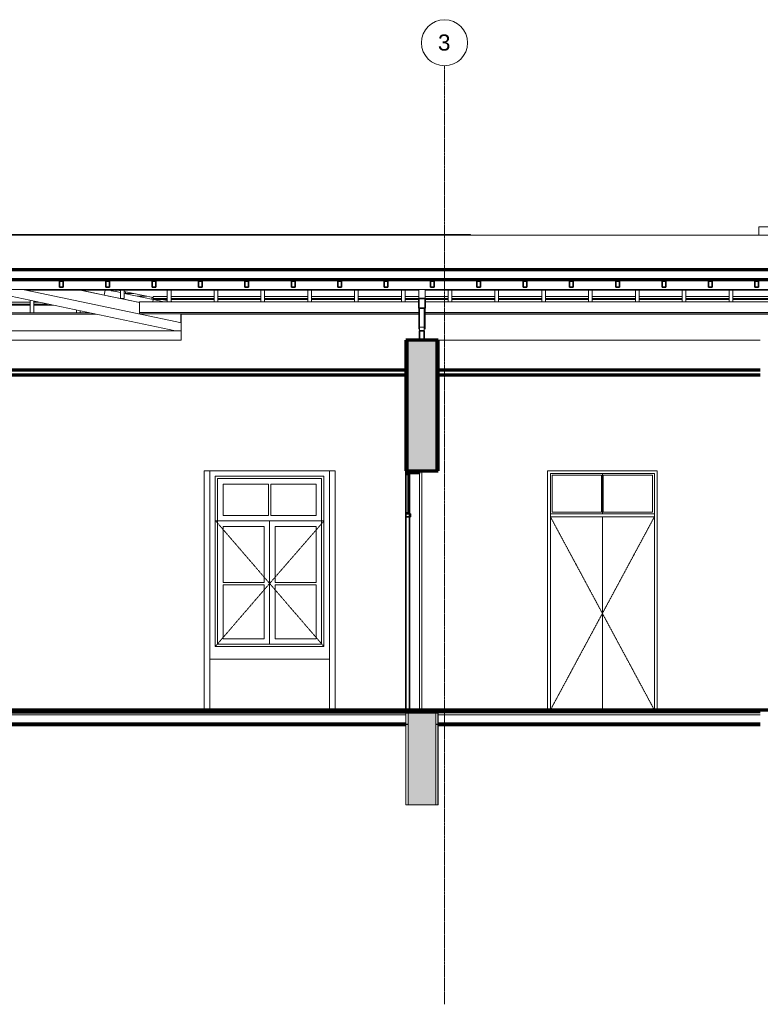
# Model space of a CAD drawing. Header units: millimetres. Extents: x -32483 to 50325, y -2166 to 8528.
# Tile 3 of 15: x -14814 to -6771, y -2166 to 8528. Entities that reach past the tile are written whole.
import ezdxf

# ---------------------------------------------------------------- set-up
doc = ezdxf.new("R2010")
doc.units = ezdxf.units.MM
doc.linetypes.add('_Tracejado pequeno', pattern=[2.25, 1.5, -0.75])
doc.linetypes.add('_Traço - ponto', pattern=[16, 12, -2, 0, -2])
for name, color, linetype, lineweight in [('A-CLNG', 13, 'Continuous', 18), ('A-DOOR', 31, 'Continuous', 18), ('A-DOOR-HDLN', 31, '_Tracejado pequeno', 18), ('A-FLOR', 192, 'Continuous', 18), ('A-FLOR-MCUT', 51, 'Continuous', 18), ('A-GENM', 13, 'Continuous', 18), ('A-GLAZ', 151, 'Continuous', 18), ('A-GLAZ-CWMG', 51, 'Continuous', 18), ('A-GLAZ-HDLN', 1, '_Tracejado pequeno', 18), ('A-ROOF', 132, 'Continuous', 18), ('A-WALL', 113, 'Continuous', 18), ('A-WALL-PATT', 111, 'Continuous', 70), ('S-GRID', 1, 'Continuous', 9), ('S-GRID-IDEN', 1, 'Continuous', 9)]:
    doc.layers.add(name, color=color, linetype=linetype, lineweight=lineweight)
doc.styles.add('Arial_2', font='arial.ttf', dxfattribs={"height": 175})

# ---------------------------------------------------------------- blocks, each defined once
blk = doc.blocks.new('porta dupla - P02 - 1_35 x 2_60 m-4336731-CORTE A - CORTE DE IMPLANTAÇÃO')
at = {"layer": 'A-DOOR', "lineweight": 35}
for p, q in [((-10621, 3630), (-10621, 3600)), ((-10471, 3630), (-10621, 3630)), ((-10621, 3600), (-10471, 3600)), ((-10581, 3600), (-10621, 3600)), ((-10621, 3600), (-10621, 1030)), ((-10601, 3600), (-10601, 3580)), ((-10581, 3600), (-10601, 3600)), ((-10601, 3580), (-10581, 3580)), ((-10595, 3580), (-10595, 3180)), ((-10587, 3580), (-10595, 3580)), ((-10587, 3180), (-10587, 3580)), ((-10581, 1030), (-10581, 3600)), ((-10581, 3580), (-10581, 3600)), ((-10471, 3600), (-10471, 3630)), ((-10571, 3160), (-10621, 3160)), ((-10621, 3160), (-10621, 3130)), ((-10621, 3130), (-10571, 3130)), ((-10601, 3180), (-10601, 3160)), ((-10581, 3180), (-10601, 3180)), ((-10601, 3160), (-10581, 3160)), ((-10595, 3180), (-10587, 3180)), ((-10581, 3160), (-10581, 3180)), ((-10571, 3130), (-10571, 3160)), ((-10621, 1030), (-10581, 1030))]:
    blk.add_line(p, q, dxfattribs=at)
at = {"layer": 'A-DOOR'}
blk.add_line((-10471, 3600), (-10471, 1030), dxfattribs=at)
blk = doc.blocks.new('porta dupla - P04 - 1_19 x 2_60 m-4336733-CORTE A - CORTE DE IMPLANTAÇÃO')
at = {"layer": 'A-DOOR'}
for p, q in [((-9051, 1030), (-9051, 3600)), ((-9051, 3600), (-7921, 3600)), ((-9031, 3580), (-9031, 3180)), ((-8496, 3580), (-9031, 3580)), ((-8496, 3180), (-8496, 3580)), ((-8486, 3600), (-8486, 3160)), ((-8486, 3600), (-8486, 3160)), ((-7941, 3580), (-8476, 3580)), ((-8476, 3580), (-8476, 3180)), ((-7941, 3180), (-7941, 3580)), ((-7921, 3600), (-7921, 1030)), ((-7921, 3160), (-9051, 3160)), ((-9051, 3130), (-7921, 3130)), ((-8496, 3180), (-9031, 3180)), ((-8486, 3130), (-8486, 1030)), ((-8486, 3130), (-8486, 1030)), ((-7941, 3180), (-8476, 3180))]:
    blk.add_line(p, q, dxfattribs=at)
at = {"layer": 'A-DOOR-HDLN'}
for p, q in [((-9051, 3130), (-7921, 3130)), ((-9051, 3130), (-8486, 2080)), ((-7921, 3130), (-8486, 2080)), ((-8486, 2080), (-9051, 1030)), ((-8486, 2080), (-7921, 1030))]:
    blk.add_line(p, q, dxfattribs=at)
blk = doc.blocks.new('Window_CV - Window_CV - 1 divisão-4329174-CORTE A - CORTE DE IMPLANTAÇÃO')
at = {"layer": 'A-GLAZ'}
for p, q in [((-12690, 1720), (-12690, 3570)), ((-12690, 3570), (-11510, 3570)), ((-12690, 3570), (-12690, 1720)), ((-11510, 3570), (-12690, 3570)), ((-12665, 1745), (-12665, 3545)), ((-12665, 3545), (-11535, 3545)), ((-11535, 3545), (-11535, 1745)), ((-11510, 3570), (-11510, 1720)), ((-11510, 1720), (-11510, 3570)), ((-12605, 3144), (-12605, 3485)), ((-12605, 3485), (-12113, 3485)), ((-12113, 3485), (-12113, 3144)), ((-12088, 3144), (-12088, 3485)), ((-12088, 3485), (-11595, 3485)), ((-11595, 3485), (-11595, 3144)), ((-12113, 3144), (-12605, 3144)), ((-11595, 3144), (-12088, 3144)), ((-12665, 3084), (-11535, 3084)), ((-12100, 3084), (-12665, 3084)), ((-12605, 2414), (-12605, 3024)), ((-12605, 3024), (-12160, 3024)), ((-12160, 3024), (-12160, 2414)), ((-12100, 1745), (-12100, 3084)), ((-12100, 3084), (-12100, 1745)), ((-11535, 3084), (-12100, 3084)), ((-12040, 2414), (-12040, 3024)), ((-12040, 3024), (-11595, 3024)), ((-11595, 3024), (-11595, 2414)), ((-12160, 2414), (-12605, 2414)), ((-12605, 1805), (-12605, 2389)), ((-12605, 2389), (-12160, 2389)), ((-12160, 2389), (-12160, 1805)), ((-11595, 2414), (-12040, 2414)), ((-12040, 2389), (-11595, 2389)), ((-12040, 1805), (-12040, 2389)), ((-11595, 2389), (-11595, 1805)), ((-11510, 1720), (-12690, 1720)), ((-12690, 1720), (-11510, 1720)), ((-11535, 1745), (-12665, 1745)), ((-12160, 1805), (-12605, 1805)), ((-11595, 1805), (-12040, 1805))]:
    blk.add_line(p, q, dxfattribs=at)
at = {"layer": 'A-GLAZ-HDLN'}
for p, q in [((-11510, 3084), (-12685, 3084)), ((-12100, 2405), (-12685, 3084)), ((-11510, 3084), (-12100, 2405)), ((-12690, 1720), (-12100, 2405)), ((-12100, 2405), (-11510, 1720))]:
    blk.add_line(p, q, dxfattribs=at)
blk = doc.blocks.new('Rectangular Mullion - 6x12 cm-3934083-CORTE A - CORTE DE IMPLANTAÇÃO')
at = {"layer": 'A-GLAZ-CWMG'}
blk.add_line((939, 5599), (-28514, 5599), dxfattribs=at)
blk = doc.blocks.new('Rectangular Mullion - 6x12 cm-3933646-CORTE A - CORTE DE IMPLANTAÇÃO')
at = {"layer": 'A-GLAZ-CWMG'}
for p, q in [((-14726, 5590), (-14726, 5599)), ((-14726, 5590), (-10481, 5590)), ((-10411, 5590), (-6631, 5590)), ((-6561, 5590), (-5307, 5590)), ((-5307, 5590), (-5270, 5599))]:
    blk.add_line(p, q, dxfattribs=at)
blk = doc.blocks.new('Rectangular Mullion - 2x5 cm-3922211-CORTE A - CORTE DE IMPLANTAÇÃO')
at = {"layer": 'A-GLAZ-CWMG'}
for p, q in [((-17682, 5459), (-17638, 5459)), ((-17180, 5459), (-16824, 5459)), ((-16671, 5459), (-16213, 5459)), ((-16173, 5459), (-16037, 5459)), ((-15887, 5459), (-15709, 5459)), ((-15669, 5459), (-15253, 5459)), ((-15099, 5459), (-14702, 5459)), ((-14662, 5459), (-14604, 5459)), ((-13533, 5459), (-13524, 5459)), ((-17823, 5426), (-17779, 5426)), ((-17722, 5440), (-17766, 5440)), ((-17333, 5426), (-17220, 5426)), ((-17220, 5440), (-17276, 5440)), ((-16768, 5440), (-17180, 5440)), ((-17180, 5426), (-16730, 5426)), ((-16213, 5440), (-16615, 5440)), ((-16576, 5426), (-16213, 5426)), ((-16037, 5440), (-16173, 5440)), ((-16173, 5426), (-16037, 5426)), ((-15709, 5440), (-15887, 5440)), ((-15887, 5426), (-15709, 5426)), ((-15309, 5440), (-15669, 5440)), ((-15669, 5426), (-15347, 5426)), ((-15166, 5426), (-14702, 5426)), ((-14702, 5440), (-15156, 5440)), ((-14512, 5440), (-14662, 5440)), ((-14662, 5426), (-14450, 5426))]:
    blk.add_line(p, q, dxfattribs=at)
blk = doc.blocks.new('Rectangular Mullion - 2x5 cm-4253676-CORTE A - CORTE DE IMPLANTAÇÃO')
at = {"layer": 'A-GLAZ-CWMG'}
for p, q in [((-13365, 5501), (-13365, 5521)), ((-13365, 5521), (-13211, 5521)), ((-13365, 5491), (-13365, 5501)), ((-13211, 5501), (-13365, 5501)), ((-13365, 5491), (-13211, 5491)), ((-13171, 5521), (-12703, 5521)), ((-12703, 5501), (-13171, 5501)), ((-13171, 5491), (-12703, 5491)), ((-12663, 5521), (-12194, 5521)), ((-12194, 5501), (-12663, 5501)), ((-12663, 5491), (-12194, 5491)), ((-12154, 5521), (-11686, 5521)), ((-11686, 5501), (-12154, 5501)), ((-12154, 5491), (-11686, 5491)), ((-11646, 5521), (-11178, 5521)), ((-11178, 5501), (-11646, 5501)), ((-11646, 5491), (-11178, 5491)), ((-11138, 5521), (-10669, 5521)), ((-10669, 5501), (-11138, 5501)), ((-11138, 5491), (-10669, 5491)), ((-10629, 5521), (-10481, 5521)), ((-10481, 5501), (-10629, 5501)), ((-10629, 5491), (-10481, 5491)), ((-10411, 5521), (-10161, 5521)), ((-10161, 5501), (-10411, 5501)), ((-10411, 5491), (-10161, 5491)), ((-10121, 5521), (-9653, 5521)), ((-9653, 5501), (-10121, 5501)), ((-10121, 5491), (-9653, 5491)), ((-9613, 5521), (-9144, 5521)), ((-9144, 5501), (-9613, 5501)), ((-9613, 5491), (-9144, 5491)), ((-9104, 5521), (-8636, 5521)), ((-8636, 5501), (-9104, 5501)), ((-9104, 5491), (-8636, 5491)), ((-8596, 5521), (-8128, 5521)), ((-8128, 5501), (-8596, 5501)), ((-8596, 5491), (-8128, 5491)), ((-8088, 5521), (-7619, 5521)), ((-7619, 5501), (-8088, 5501)), ((-8088, 5491), (-7619, 5491)), ((-7579, 5521), (-7111, 5521)), ((-7111, 5501), (-7579, 5501)), ((-7579, 5491), (-7111, 5491)), ((-7071, 5521), (-6631, 5521)), ((-6631, 5501), (-7071, 5501)), ((-7071, 5491), (-6631, 5491)), ((-6561, 5521), (-6347, 5521)), ((-6347, 5501), (-6561, 5501)), ((-6561, 5491), (-6347, 5491)), ((-6347, 5521), (-6347, 5501)), ((-6347, 5501), (-6347, 5491))]:
    blk.add_line(p, q, dxfattribs=at)
blk = doc.blocks.new('Rectangular Mullion - 2x5 cm-4253688-CORTE A - CORTE DE IMPLANTAÇÃO')
at = {"layer": 'A-GLAZ-CWMG'}
for p, q in [((-13377, 5513), (-13381, 5493)), ((-13364, 5490), (-13332, 5483)), ((-13332, 5483), (-13331, 5491))]:
    blk.add_line(p, q, dxfattribs=at)
blk = doc.blocks.new('Rectangular Mullion - 2x5 cm-4253689-CORTE A - CORTE DE IMPLANTAÇÃO')
at = {"layer": 'A-GLAZ-CWMG'}
for p, q in [((-13819, 5590), (-13820, 5585)), ((-13820, 5585), (-13771, 5575)), ((-13771, 5575), (-13768, 5590))]:
    blk.add_line(p, q, dxfattribs=at)
blk = doc.blocks.new('Rectangular Mullion - 2x5 cm-3922817-CORTE A - CORTE DE IMPLANTAÇÃO')
at = {"layer": 'A-GLAZ-CWMG'}
for p, q in [((-13667, 5555), (-13667, 5574)), ((-13575, 5555), (-13667, 5555))]:
    blk.add_line(p, q, dxfattribs=at)
blk = doc.blocks.new('Rectangular Mullion - 6x12 cm 2-3933724-CORTE A - CORTE DE IMPLANTAÇÃO')
at = {"layer": 'A-GLAZ-CWMG'}
blk.add_line((-14661, 5573), (-14783, 5599), dxfattribs=at)
blk = doc.blocks.new('Rectangular Mullion - 6x12 cm-4090307-CORTE A - CORTE DE IMPLANTAÇÃO')
at = {"layer": 'A-GLAZ-CWMG'}
for p, q in [((-13841, 5526), (-13851, 5526)), ((-13437, 5526), (-13535, 5526))]:
    blk.add_line(p, q, dxfattribs=at)
blk = doc.blocks.new('Rectangular Mullion - 4x6_3-3931011-CORTE A - CORTE DE IMPLANTAÇÃO')
at = {"layer": 'A-GLAZ-CWMG'}
for p, q in [((-26969, 5708), (-26969, 5688)), ((-26949, 5688), (-26949, 5708)), ((-26929, 5688), (-26929, 5708))]:
    blk.add_line(p, q, dxfattribs=at)
at = {"layer": 'A-GLAZ-CWMG', "lineweight": 35}
for p, q in [((-26949, 5688), (-26969, 5688)), ((-26969, 5688), (-26969, 5623)), ((-26929, 5688), (-26949, 5688)), ((-26929, 5623), (-26929, 5688)), ((-26969, 5623), (-26929, 5623))]:
    blk.add_line(p, q, dxfattribs=at)
blk = doc.blocks.new('Rectangular Mullion - 4x6_3-V4-CORTE A - CORTE DE IMPLANTAÇÃO')
at = {"layer": 'A-GLAZ-CWMG'}
for p, q in [((-7111, 5465), (-7111, 5590)), ((-7071, 5465), (-7071, 5590))]:
    blk.add_line(p, q, dxfattribs=at)
blk = doc.blocks.new('Rectangular Mullion - 4x6_3-3931064-CORTE A - CORTE DE IMPLANTAÇÃO')
at = {"layer": 'A-GLAZ-CWMG'}
for p, q in [((-12703, 5465), (-12703, 5590)), ((-12663, 5465), (-12663, 5590))]:
    blk.add_line(p, q, dxfattribs=at)
blk = doc.blocks.new('Rectangular Mullion - 4x6_3-3931065-CORTE A - CORTE DE IMPLANTAÇÃO')
at = {"layer": 'A-GLAZ-CWMG'}
for p, q in [((-13211, 5465), (-13211, 5590)), ((-13171, 5465), (-13171, 5590))]:
    blk.add_line(p, q, dxfattribs=at)
blk = doc.blocks.new('Rectangular Mullion - 4x6_3-3931066-CORTE A - CORTE DE IMPLANTAÇÃO')
at = {"layer": 'A-GLAZ-CWMG'}
for p, q in [((-13719, 5499), (-13719, 5590)), ((-13679, 5499), (-13679, 5590)), ((-13679, 5499), (-13719, 5499))]:
    blk.add_line(p, q, dxfattribs=at)
blk = doc.blocks.new('Rectangular Mullion - 4x6_3-3931226-CORTE A - CORTE DE IMPLANTAÇÃO')
at = {"layer": 'A-GLAZ-CWMG'}
for p, q in [((-13897, 5537), (-14146, 5590)), ((-13886, 5590), (-13897, 5537))]:
    blk.add_line(p, q, dxfattribs=at)
blk = doc.blocks.new('Rectangular Mullion - 4x6_3-3931224-CORTE A - CORTE DE IMPLANTAÇÃO')
at = {"layer": 'A-GLAZ-CWMG'}
for p, q in [((-13839, 5590), (-13820, 5586)), ((-13771, 5575), (-13719, 5564)), ((-13719, 5500), (-13897, 5537)), ((-13515, 5457), (-13717, 5499)), ((-13679, 5556), (-13364, 5490)), ((-13364, 5490), (-13369, 5465))]:
    blk.add_line(p, q, dxfattribs=at)
blk = doc.blocks.new('Rectangular Mullion - 4x6_3-3931222-CORTE A - CORTE DE IMPLANTAÇÃO')
at = {"layer": 'A-GLAZ-CWMG'}
blk.add_line((-13332, 5483), (-13247, 5465), dxfattribs=at)
blk = doc.blocks.new('Rectangular Mullion - 4x6_3-3931248-CORTE A - CORTE DE IMPLANTAÇÃO')
at = {"layer": 'A-GLAZ-CWMG'}
for p, q in [((-14199, 5343), (-14199, 5374)), ((-14159, 5343), (-14159, 5365))]:
    blk.add_line(p, q, dxfattribs=at)
blk = doc.blocks.new('Rectangular Mullion - 4x6_3-3931246-CORTE A - CORTE DE IMPLANTAÇÃO')
at = {"layer": 'A-GLAZ-CWMG'}
for p, q in [((-14702, 5343), (-14702, 5480)), ((-14662, 5343), (-14662, 5471))]:
    blk.add_line(p, q, dxfattribs=at)
blk = doc.blocks.new('Rectangular Mullion - 6x12 cm-4090282-CORTE A - CORTE DE IMPLANTAÇÃO')
at = {"layer": 'A-GLAZ-CWMG'}
for p, q in [((-13515, 5348), (-13515, 5465)), ((-13515, 5465), (-10481, 5465)), ((-10411, 5465), (-6631, 5465)), ((-6561, 5465), (-6274, 5465)), ((-6274, 5348), (-6274, 5465)), ((-13515, 5335), (-13515, 5348)), ((-10481, 5348), (-13515, 5348)), ((-6631, 5348), (-10411, 5348)), ((-6274, 5348), (-6561, 5348)), ((-6325, 5335), (-6274, 5348)), ((-13515, 5335), (-10481, 5335)), ((-10411, 5335), (-6631, 5335)), ((-6561, 5335), (-6325, 5335))]:
    blk.add_line(p, q, dxfattribs=at)
blk = doc.blocks.new('Rectangular Mullion - 6x12 cm 2-4252870-CORTE A - CORTE DE IMPLANTAÇÃO')
at = {"layer": 'A-GLAZ-CWMG'}
for p, q in [((-13487, 5326), (-14661, 5573)), ((-14156, 5590), (-13515, 5455))]:
    blk.add_line(p, q, dxfattribs=at)
blk = doc.blocks.new('Rectangular Mullion - 6x12 cm-V7-CORTE A - CORTE DE IMPLANTAÇÃO')
at = {"layer": 'A-GLAZ-CWMG'}
for p, q in [((-18185, 5343), (-18142, 5343)), ((-17696, 5343), (-16488, 5343)), ((-16334, 5343), (-16037, 5343)), ((-15887, 5343), (-15589, 5343)), ((-15436, 5343), (-14052, 5343))]:
    blk.add_line(p, q, dxfattribs=at)
blk = doc.blocks.new('tesoura3 - tesoura-4028632-CORTE A - CORTE DE IMPLANTAÇÃO')
at = {"layer": 'A-GENM'}
for p, q in [((-10481, 5499), (-10481, 5599)), ((-10411, 5599), (-10411, 5499)), ((-10481, 5166), (-10481, 5396)), ((-10471, 5188), (-10471, 5396)), ((-10421, 5396), (-10421, 5188)), ((-10411, 5396), (-10411, 5166)), ((-10421, 5188), (-10471, 5188)), ((-10471, 5148), (-10471, 5188)), ((-10421, 5188), (-10421, 5148))]:
    blk.add_line(p, q, dxfattribs=at)
at = {"layer": 'A-GENM', "lineweight": 35}
for p, q in [((-10481, 5499), (-10481, 5396)), ((-10411, 5499), (-10481, 5499)), ((-10411, 5396), (-10411, 5499)), ((-10481, 5396), (-10411, 5396)), ((-10471, 5148), (-10471, 5048)), ((-10421, 5148), (-10471, 5148)), ((-10421, 5048), (-10421, 5148)), ((-10471, 5048), (-10421, 5048))]:
    blk.add_line(p, q, dxfattribs=at)
blk = doc.blocks.new('tesoura6 - tesoura-4029236-CORTE A - CORTE DE IMPLANTAÇÃO')
at = {"layer": 'A-GENM'}
for p, q in [((-17831, 5312), (-16584, 5599)), ((-17030, 5599), (-17220, 5555)), ((-16037, 5599), (-16037, 5148)), ((-15887, 5148), (-15887, 5599)), ((-15270, 5599), (-13122, 5148)), ((-17278, 5542), (-17831, 5415)), ((-16972, 5510), (-16037, 5188)), ((-16037, 5241), (-16879, 5531)), ((-15007, 5544), (-15887, 5241)), ((-15887, 5188), (-14912, 5524)), ((-17901, 5398), (-18389, 5286)), ((-18448, 5273), (-18846, 5181)), ((-18545, 5148), (-17901, 5296)), ((-16037, 5188), (-16037, 5241)), ((-15887, 5241), (-15887, 5188)), ((-13061, 5237), (-13107, 5247)), ((-18846, 5148), (-18545, 5148)), ((-17891, 5148), (-18545, 5148)), ((-13122, 5148), (-17841, 5148)), ((-16037, 5148), (-15887, 5148)), ((-13122, 5148), (-13061, 5148))]:
    blk.add_line(p, q, dxfattribs=at)
blk = doc.blocks.new('Rectangular Mullion - 6x12 cm-4082020-CORTE A - CORTE DE IMPLANTAÇÃO')
at = {"layer": 'A-GLAZ-CWMG'}
for p, q in [((-13066, 5254), (-13066, 5335)), ((-13066, 5241), (-13066, 5254)), ((-13061, 5254), (-13066, 5254)), ((-13066, 5241), (-13061, 5241)), ((-6651, 5329), (-6651, 5335))]:
    blk.add_line(p, q, dxfattribs=at)
blk = doc.blocks.new('Rectangular Mullion - 6x12 cm 2-4252872-CORTE A - CORTE DE IMPLANTAÇÃO')
at = {"layer": 'A-GLAZ-CWMG'}
blk.add_line((-13107, 5247), (-13487, 5326), dxfattribs=at)
blk = doc.blocks.new('Grid - Head Grid-11506-CORTE A - CORTE DE IMPLANTAÇÃO')
at = {"layer": 'S-GRID-IDEN'}
blk.add_circle((-29896, 8278), 250, dxfattribs=at)

msp = doc.modelspace()

# ---------------------------------------------------------------- hatches: boundary and pattern name
at = {"layer": 'A-WALL-PATT'}
h = msp.add_hatch(color=256, dxfattribs=at)
h.paths.add_polyline_path([(-10596, 0), (-10296, 0), (-10296, 1010), (-10596, 1010), (-10596, 26)], flags=0)
h.paths.add_polyline_path([(-10296, 3630), (-10296, 5049), (-10596, 5049), (-10596, 3630), (-10446, 3630)], flags=0)

# ---------------------------------------------------------------- linework, layer by layer
at = {"layer": 'A-CLNG', "lineweight": 70}
for p, q in [((-10621, 4722), (-17691, 4722)), ((-6771, 4722), (-10271, 4722)), ((-17691, 4672), (-10621, 4672)), ((-10271, 4672), (-6771, 4672))]:
    msp.add_line(p, q, dxfattribs=at)
at = {"layer": 'A-CLNG'}
for p, q in [((-10621, 4682), (-17691, 4682)), ((-6771, 4682), (-10271, 4682))]:
    msp.add_line(p, q, dxfattribs=at)
at = {"layer": 'A-FLOR', "lineweight": 70}
for p, q in [((3011, 1030), (-29821, 1030)), ((-29821, 1010), (-10271, 1010)), ((-6771, 1010), (-10271, 1010)), ((-17691, 880), (-10621, 880)), ((-10621, 870), (-17691, 870)), ((-10271, 880), (-6771, 880)), ((-6771, 870), (-10271, 870))]:
    msp.add_line(p, q, dxfattribs=at)
at = {"layer": 'A-FLOR-MCUT'}
for p, q in [((-10621, 980), (-17691, 980)), ((-6771, 980), (-10271, 980))]:
    msp.add_line(p, q, dxfattribs=at)
at = {"layer": 'A-ROOF'}
for p, q in [((-9919, 6194), (-16133, 6194)), ((-4044, 6189), (-16111, 6189)), ((-9919, 6189), (-9919, 6194)), ((-13719, 5585), (-13742, 5590)), ((-13365, 5510), (-13679, 5576)), ((-13211, 5478), (-13272, 5491)), ((-13150, 5465), (-13171, 5470))]:
    msp.add_line(p, q, dxfattribs=at)
at = {"layer": 'A-ROOF', "lineweight": 70}
for p, q in [((1355, 5811), (-28958, 5811)), ((-28955, 5708), (1351, 5708))]:
    msp.add_line(p, q, dxfattribs=at)
at = {"layer": 'A-WALL'}
for p, q in [((-3683, 6279), (-6786, 6279)), ((-6786, 6279), (-6786, 6189)), ((-13984, 5329), (-15478, 5329)), ((-10481, 5329), (-13061, 5329)), ((-13061, 5329), (-13061, 5049)), ((-6631, 5329), (-10411, 5329)), ((-13061, 5049), (-17691, 5049)), ((-10619, 5049), (-10619, 3630)), ((-10596, 5049), (-10596, 3630)), ((-10296, 5049), (-10296, 3630)), ((-10274, 5049), (-10274, 3630)), ((-6771, 5049), (-10271, 5049)), ((-12812, 3630), (-11389, 3630)), ((-12812, 1030), (-12812, 3630)), ((-12750, 3630), (-12750, 1030)), ((-11450, 1030), (-11450, 3630)), ((-11389, 3630), (-11389, 1030)), ((-10446, 3630), (-10446, 1030)), ((-9081, 1030), (-9081, 3630)), ((-9081, 3630), (-7891, 3630)), ((-7891, 3630), (-7891, 1030)), ((-12750, 1584), (-11450, 1584)), ((-10621, 1010), (-10621, 880)), ((-10619, 1030), (-10619, 0)), ((-10596, 1030), (-10596, 0)), ((-10296, 1030), (-10296, 0)), ((-10274, 1030), (-10274, 0)), ((-10271, 880), (-10271, 1010)), ((-10621, 870), (-10621, 0)), ((-10271, 0), (-10271, 870)), ((-10621, 0), (-10271, 0))]:
    msp.add_line(p, q, dxfattribs=at)
at = {"layer": 'A-WALL', "lineweight": 70}
for p, q in [((-10621, 5049), (-10621, 3630)), ((-10271, 5049), (-10621, 5049)), ((-10271, 3630), (-10271, 5049)), ((-10621, 3630), (-10271, 3630)), ((-10621, 1030), (-10621, 1010)), ((-10271, 1010), (-10271, 1030)), ((-10621, 880), (-10621, 870)), ((-10271, 870), (-10271, 880))]:
    msp.add_line(p, q, dxfattribs=at)
at = {"layer": 'S-GRID', "linetype": '_Traço - ponto'}
msp.add_line((-10201, -2166), (-10201, 8028), dxfattribs=at)

# ---------------------------------------------------------------- block references
at = {"layer": 'A-DOOR'}
for name in ['porta dupla - P02 - 1_35 x 2_60 m-4336731-CORTE A - CORTE DE IMPLANTAÇÃO', 'porta dupla - P04 - 1_19 x 2_60 m-4336733-CORTE A - CORTE DE IMPLANTAÇÃO']:
    msp.add_blockref(name, (0, 0), dxfattribs=at)
at = {"layer": 'A-GENM'}
for name in ['tesoura6 - tesoura-4029236-CORTE A - CORTE DE IMPLANTAÇÃO', 'tesoura3 - tesoura-4028632-CORTE A - CORTE DE IMPLANTAÇÃO']:
    msp.add_blockref(name, (0, 0), dxfattribs=at)
at = {"layer": 'A-GLAZ'}
msp.add_blockref('Window_CV - Window_CV - 1 divisão-4329174-CORTE A - CORTE DE IMPLANTAÇÃO', (0, 0), dxfattribs=at)
at = {"layer": 'A-GLAZ-CWMG'}
for name, p in [('Rectangular Mullion - 6x12 cm-3934083-CORTE A - CORTE DE IMPLANTAÇÃO', (0, 0)), ('Rectangular Mullion - 4x6_3-3931011-CORTE A - CORTE DE IMPLANTAÇÃO', (12587, 0)), ('Rectangular Mullion - 4x6_3-3931011-CORTE A - CORTE DE IMPLANTAÇÃO', (13091, 0)), ('Rectangular Mullion - 4x6_3-3931011-CORTE A - CORTE DE IMPLANTAÇÃO', (13594, 0)), ('Rectangular Mullion - 4x6_3-3931011-CORTE A - CORTE DE IMPLANTAÇÃO', (14098, 0)), ('Rectangular Mullion - 4x6_3-3931011-CORTE A - CORTE DE IMPLANTAÇÃO', (14601, 0)), ('Rectangular Mullion - 4x6_3-3931011-CORTE A - CORTE DE IMPLANTAÇÃO', (15105, 0)), ('Rectangular Mullion - 4x6_3-3931011-CORTE A - CORTE DE IMPLANTAÇÃO', (15608, 0)), ('Rectangular Mullion - 4x6_3-3931011-CORTE A - CORTE DE IMPLANTAÇÃO', (16112, 0)), ('Rectangular Mullion - 4x6_3-3931011-CORTE A - CORTE DE IMPLANTAÇÃO', (16615, 0)), ('Rectangular Mullion - 4x6_3-3931011-CORTE A - CORTE DE IMPLANTAÇÃO', (17119, 0)), ('Rectangular Mullion - 4x6_3-3931011-CORTE A - CORTE DE IMPLANTAÇÃO', (17622, 0)), ('Rectangular Mullion - 4x6_3-3931011-CORTE A - CORTE DE IMPLANTAÇÃO', (18126, 0)), ('Rectangular Mullion - 4x6_3-3931011-CORTE A - CORTE DE IMPLANTAÇÃO', (18629, 0)), ('Rectangular Mullion - 4x6_3-3931011-CORTE A - CORTE DE IMPLANTAÇÃO', (19133, 0)), ('Rectangular Mullion - 4x6_3-3931011-CORTE A - CORTE DE IMPLANTAÇÃO', (19636, 0)), ('Rectangular Mullion - 4x6_3-3931011-CORTE A - CORTE DE IMPLANTAÇÃO', (20140, 0)), ('Rectangular Mullion - 6x12 cm 2-3933724-CORTE A - CORTE DE IMPLANTAÇÃO', (0, 0)), ('Rectangular Mullion - 6x12 cm-3933646-CORTE A - CORTE DE IMPLANTAÇÃO', (0, 0)), ('Rectangular Mullion - 6x12 cm 2-4252870-CORTE A - CORTE DE IMPLANTAÇÃO', (0, 0)), ('Rectangular Mullion - 4x6_3-3931226-CORTE A - CORTE DE IMPLANTAÇÃO', (0, 0)), ('Rectangular Mullion - 4x6_3-3931224-CORTE A - CORTE DE IMPLANTAÇÃO', (0, 0)), ('Rectangular Mullion - 2x5 cm-4253689-CORTE A - CORTE DE IMPLANTAÇÃO', (0, 0)), ('Rectangular Mullion - 4x6_3-3931066-CORTE A - CORTE DE IMPLANTAÇÃO', (0, 0)), ('Rectangular Mullion - 2x5 cm-3922817-CORTE A - CORTE DE IMPLANTAÇÃO', (0, 0)), ('Rectangular Mullion - 4x6_3-3931065-CORTE A - CORTE DE IMPLANTAÇÃO', (0, 0)), ('Rectangular Mullion - 4x6_3-3931064-CORTE A - CORTE DE IMPLANTAÇÃO', (0, 0)), ('Rectangular Mullion - 4x6_3-V4-CORTE A - CORTE DE IMPLANTAÇÃO', (-5083, 0)), ('Rectangular Mullion - 4x6_3-V4-CORTE A - CORTE DE IMPLANTAÇÃO', (-4575, 0)), ('Rectangular Mullion - 4x6_3-V4-CORTE A - CORTE DE IMPLANTAÇÃO', (-4067, 0)), ('Rectangular Mullion - 4x6_3-V4-CORTE A - CORTE DE IMPLANTAÇÃO', (-3558, 0)), ('Rectangular Mullion - 4x6_3-V4-CORTE A - CORTE DE IMPLANTAÇÃO', (-3050, 0)), ('Rectangular Mullion - 4x6_3-V4-CORTE A - CORTE DE IMPLANTAÇÃO', (-2542, 0)), ('Rectangular Mullion - 4x6_3-V4-CORTE A - CORTE DE IMPLANTAÇÃO', (-2033, 0)), ('Rectangular Mullion - 4x6_3-V4-CORTE A - CORTE DE IMPLANTAÇÃO', (-1525, 0)), ('Rectangular Mullion - 4x6_3-V4-CORTE A - CORTE DE IMPLANTAÇÃO', (-1017, 0)), ('Rectangular Mullion - 4x6_3-V4-CORTE A - CORTE DE IMPLANTAÇÃO', (-508, 0)), ('Rectangular Mullion - 4x6_3-V4-CORTE A - CORTE DE IMPLANTAÇÃO', (0, 0)), ('Rectangular Mullion - 2x5 cm-3922211-CORTE A - CORTE DE IMPLANTAÇÃO', (0, 0)), ('Rectangular Mullion - 4x6_3-3931246-CORTE A - CORTE DE IMPLANTAÇÃO', (0, 0)), ('Rectangular Mullion - 6x12 cm-4090307-CORTE A - CORTE DE IMPLANTAÇÃO', (0, 0)), ('Rectangular Mullion - 6x12 cm-4090282-CORTE A - CORTE DE IMPLANTAÇÃO', (0, 0)), ('Rectangular Mullion - 2x5 cm-4253688-CORTE A - CORTE DE IMPLANTAÇÃO', (0, 0)), ('Rectangular Mullion - 2x5 cm-4253676-CORTE A - CORTE DE IMPLANTAÇÃO', (0, 0)), ('Rectangular Mullion - 4x6_3-3931222-CORTE A - CORTE DE IMPLANTAÇÃO', (0, 0)), ('Rectangular Mullion - 4x6_3-3931248-CORTE A - CORTE DE IMPLANTAÇÃO', (0, 0)), ('Rectangular Mullion - 6x12 cm-V7-CORTE A - CORTE DE IMPLANTAÇÃO', (0, 0)), ('Rectangular Mullion - 6x12 cm 2-4252872-CORTE A - CORTE DE IMPLANTAÇÃO', (0, 0)), ('Rectangular Mullion - 6x12 cm-4082020-CORTE A - CORTE DE IMPLANTAÇÃO', (0, 0))]:
    msp.add_blockref(name, p, dxfattribs=at)
at = {"layer": 'S-GRID-IDEN'}
msp.add_blockref('Grid - Head Grid-11506-CORTE A - CORTE DE IMPLANTAÇÃO', (19695, 0), dxfattribs=at)

# ---------------------------------------------------------------- texts
at = {"layer": 'S-GRID-IDEN', "insert": (-10272, 8368), "char_height": 175, "width": 168.35, "attachment_point": 1, "style": 'Arial_2'}
msp.add_mtext('3', dxfattribs=at)

doc.saveas('drawing.dxf')
